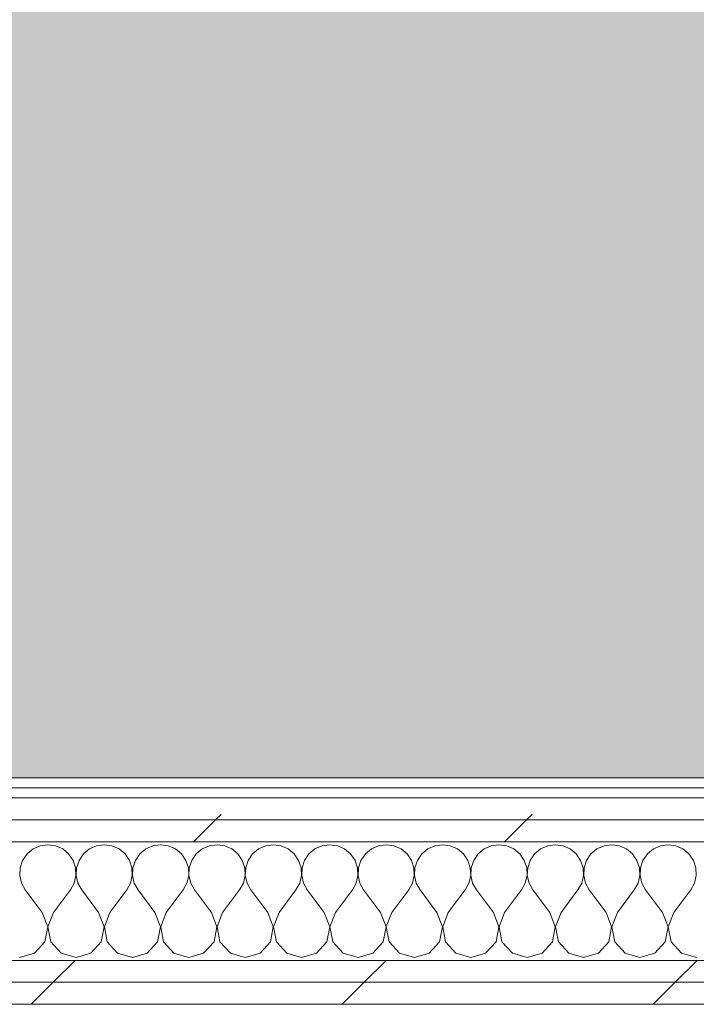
# Model space of a CAD drawing. Header units: millimetres. Extents: x -30280 to 19093, y -19284 to 4746.
# Tile 156 of 256: x -6783 to -6383, y -17072 to -16490. Entities that reach past the tile are written whole.
import ezdxf

# ---------------------------------------------------------------- set-up
doc = ezdxf.new("R2010")
doc.units = ezdxf.units.MM
doc.header["$MEASUREMENT"] = 0
doc.linetypes.add('Wipeout_Contour', pattern=[1000, 0, -1000])
doc.layers.add('Nuevo_07_CR_Cel Ras pladur', color=7, linetype='Continuous')
doc.layers.add('Nuevo_08_E_Envans secs', color=7, linetype='Continuous')
for name, color, linetype, lineweight, true_color in [('Nuevo_07_CR_Cel Ras pladur_Pluma_Nº__102', 7, 'Continuous', 5, 0xcccccc), ('Nuevo_08_E_Envans secs_Pluma_Nº__102', 7, 'Continuous', 5, 0xcccccc), ('Nuevo_08_E_Envans secs_Pluma_Nº__171', 171, 'Continuous', 13, 0xaaaaff), ('Nuevo_08_E_Envans secs_Pluma_Nº__177', 7, 'Continuous', 15, 0xf7e046)]:
    doc.layers.add(name, color=color, linetype=linetype, lineweight=lineweight, true_color=true_color)
doc.layers.add('Nuevo_08_E_Envans secs_Pluma_Nº__1', color=7, linetype='Continuous', lineweight=5)
pattern_1 = [(45, (0, 0), (-183.8478, 183.8478), [195, -65]), (45, (7e-14, 183.85), (-183.8478, 183.8478), [195, -65])]

# ---------------------------------------------------------------- blocks, each defined once
blk = doc.blocks.new('Forjado_6_1', base_point=(-13089.3, -16963.7))
at = {"layer": 'Nuevo_07_CR_Cel Ras pladur_Pluma_Nº__102', "linetype": 'Continuous', "lineweight": 0, "true_color": 0x333333}
h = blk.add_hatch(color=250, dxfattribs=at)
h.paths.add_polyline_path([(-13089.3, -16963.7), (-12936.6, -16963.7), (-12936.6, -16660.98), (-12309.19, -16660.98), (-12309.19, -16937.98), (-7420.89, -16937.98), (-7420.89, -16580.98), (-6964.89, -16580.98), (-6964.89, -16937.98), (-3950.4, -16937.98), (-3949.3, -15453.52), (-13089.3, -15430.87)])
h.paths.add_polyline_path([(-12719.58, -15874.06), (-4319.58, -15874.06), (-4319.58, -16474.06), (-12719.58, -16474.06)], flags=0)
at = {"layer": 'Nuevo_07_CR_Cel Ras pladur_Pluma_Nº__102', "color": 254, "linetype": 'Continuous', "lineweight": 5, "true_color": 0xcccccc, "flags": 128}
blk.add_lwpolyline([(-13089.3, -16963.7), (-12936.6, -16963.7), (-12936.6, -16660.98), (-12309.19, -16660.98), (-12309.19, -16937.98), (-7420.89, -16937.98), (-7420.89, -16580.98), (-6964.89, -16580.98), (-6964.89, -16937.98), (-3950.4, -16937.98), (-3949.3, -15453.52), (-13089.3, -15430.87)], close=True, dxfattribs=at)
blk = doc.blocks.new('*X443')
at = {"layer": 'Nuevo_08_E_Envans secs_Pluma_Nº__102', "color": 254, "linetype": 'Continuous', "lineweight": 5, "true_color": 0xcccccc}
for p, q in [((-6775.43, -16980.13), (-6778.97, -16983.07)), ((-6771.22, -16978.28), (-6775.43, -16980.13)), ((-6766.67, -16977.64), (-6771.22, -16978.28)), ((-6762.11, -16978.28), (-6766.67, -16977.64)), ((-6757.9, -16980.13), (-6762.11, -16978.28)), ((-6754.36, -16983.07), (-6757.9, -16980.13)), ((-6742.1, -16980.13), (-6745.64, -16983.07)), ((-6737.89, -16978.28), (-6742.1, -16980.13)), ((-6733.33, -16977.64), (-6737.89, -16978.28)), ((-6728.78, -16978.28), (-6733.33, -16977.64)), ((-6724.57, -16980.13), (-6728.78, -16978.28)), ((-6721.03, -16983.07), (-6724.57, -16980.13)), ((-6708.76, -16980.13), (-6712.3, -16983.07)), ((-6704.55, -16978.28), (-6708.76, -16980.13)), ((-6700, -16977.64), (-6704.55, -16978.28)), ((-6695.45, -16978.28), (-6700, -16977.64)), ((-6691.24, -16980.13), (-6695.45, -16978.28)), ((-6687.7, -16983.07), (-6691.24, -16980.13)), ((-6675.43, -16980.13), (-6678.97, -16983.07)), ((-6671.22, -16978.28), (-6675.43, -16980.13)), ((-6666.67, -16977.64), (-6671.22, -16978.28)), ((-6662.11, -16978.28), (-6666.67, -16977.64)), ((-6657.9, -16980.13), (-6662.11, -16978.28)), ((-6654.36, -16983.07), (-6657.9, -16980.13)), ((-6642.1, -16980.13), (-6645.64, -16983.07)), ((-6637.89, -16978.28), (-6642.1, -16980.13)), ((-6633.33, -16977.64), (-6637.89, -16978.28)), ((-6628.78, -16978.28), (-6633.33, -16977.64)), ((-6624.57, -16980.13), (-6628.78, -16978.28)), ((-6621.03, -16983.07), (-6624.57, -16980.13)), ((-6608.76, -16980.13), (-6612.3, -16983.07)), ((-6604.55, -16978.28), (-6608.76, -16980.13)), ((-6600, -16977.64), (-6604.55, -16978.28)), ((-6595.45, -16978.28), (-6600, -16977.64)), ((-6591.24, -16980.13), (-6595.45, -16978.28)), ((-6587.7, -16983.07), (-6591.24, -16980.13)), ((-6575.43, -16980.13), (-6578.97, -16983.07)), ((-6571.22, -16978.28), (-6575.43, -16980.13)), ((-6566.67, -16977.64), (-6571.22, -16978.28)), ((-6562.11, -16978.28), (-6566.67, -16977.64)), ((-6557.9, -16980.13), (-6562.11, -16978.28)), ((-6554.36, -16983.07), (-6557.9, -16980.13)), ((-6542.1, -16980.13), (-6545.64, -16983.07)), ((-6537.89, -16978.28), (-6542.1, -16980.13)), ((-6533.33, -16977.64), (-6537.89, -16978.28)), ((-6528.78, -16978.28), (-6533.33, -16977.64)), ((-6524.57, -16980.13), (-6528.78, -16978.28)), ((-6521.03, -16983.07), (-6524.57, -16980.13)), ((-6508.76, -16980.13), (-6512.3, -16983.07)), ((-6504.55, -16978.28), (-6508.76, -16980.13)), ((-6500, -16977.64), (-6504.55, -16978.28)), ((-6495.45, -16978.28), (-6500, -16977.64)), ((-6491.24, -16980.13), (-6495.45, -16978.28)), ((-6487.7, -16983.07), (-6491.24, -16980.13)), ((-6475.43, -16980.13), (-6478.97, -16983.07)), ((-6471.22, -16978.28), (-6475.43, -16980.13)), ((-6466.67, -16977.64), (-6471.22, -16978.28)), ((-6462.11, -16978.28), (-6466.67, -16977.64)), ((-6457.9, -16980.13), (-6462.11, -16978.28)), ((-6454.36, -16983.07), (-6457.9, -16980.13)), ((-6442.1, -16980.13), (-6445.64, -16983.07)), ((-6437.89, -16978.28), (-6442.1, -16980.13)), ((-6433.33, -16977.64), (-6437.89, -16978.28)), ((-6428.78, -16978.28), (-6433.33, -16977.64)), ((-6424.57, -16980.13), (-6428.78, -16978.28)), ((-6421.03, -16983.07), (-6424.57, -16980.13)), ((-6408.76, -16980.13), (-6412.3, -16983.07)), ((-6404.55, -16978.28), (-6408.76, -16980.13)), ((-6400, -16977.64), (-6404.55, -16978.28)), ((-6395.45, -16978.28), (-6400, -16977.64)), ((-6391.24, -16980.13), (-6395.45, -16978.28)), ((-6387.7, -16983.07), (-6391.24, -16980.13)), ((-6781.57, -16986.86), (-6783.04, -16991.21)), ((-6778.97, -16983.07), (-6781.57, -16986.86)), ((-6751.76, -16986.86), (-6754.36, -16983.07)), ((-6750.29, -16991.21), (-6751.76, -16986.86)), ((-6748.24, -16986.86), (-6749.71, -16991.21)), ((-6745.64, -16983.07), (-6748.24, -16986.86)), ((-6718.43, -16986.86), (-6721.03, -16983.07)), ((-6716.96, -16991.21), (-6718.43, -16986.86)), ((-6714.91, -16986.86), (-6716.38, -16991.21)), ((-6712.3, -16983.07), (-6714.91, -16986.86)), ((-6685.09, -16986.86), (-6687.7, -16983.07)), ((-6683.62, -16991.21), (-6685.09, -16986.86)), ((-6681.57, -16986.86), (-6683.04, -16991.21)), ((-6678.97, -16983.07), (-6681.57, -16986.86)), ((-6651.76, -16986.86), (-6654.36, -16983.07)), ((-6650.29, -16991.21), (-6651.76, -16986.86)), ((-6648.24, -16986.86), (-6649.71, -16991.21)), ((-6645.64, -16983.07), (-6648.24, -16986.86)), ((-6618.43, -16986.86), (-6621.03, -16983.07)), ((-6616.96, -16991.21), (-6618.43, -16986.86)), ((-6614.91, -16986.86), (-6616.38, -16991.21)), ((-6612.3, -16983.07), (-6614.91, -16986.86)), ((-6585.09, -16986.86), (-6587.7, -16983.07)), ((-6583.62, -16991.21), (-6585.09, -16986.86)), ((-6581.57, -16986.86), (-6583.04, -16991.21)), ((-6578.97, -16983.07), (-6581.57, -16986.86)), ((-6551.76, -16986.86), (-6554.36, -16983.07)), ((-6550.29, -16991.21), (-6551.76, -16986.86)), ((-6548.24, -16986.86), (-6549.71, -16991.21)), ((-6545.64, -16983.07), (-6548.24, -16986.86)), ((-6518.43, -16986.86), (-6521.03, -16983.07)), ((-6516.96, -16991.21), (-6518.43, -16986.86)), ((-6514.91, -16986.86), (-6516.38, -16991.21)), ((-6512.3, -16983.07), (-6514.91, -16986.86)), ((-6485.09, -16986.86), (-6487.7, -16983.07)), ((-6483.62, -16991.21), (-6485.09, -16986.86)), ((-6481.57, -16986.86), (-6483.04, -16991.21)), ((-6478.97, -16983.07), (-6481.57, -16986.86)), ((-6451.76, -16986.86), (-6454.36, -16983.07)), ((-6450.29, -16991.21), (-6451.76, -16986.86)), ((-6448.24, -16986.86), (-6449.71, -16991.21)), ((-6445.64, -16983.07), (-6448.24, -16986.86)), ((-6418.43, -16986.86), (-6421.03, -16983.07)), ((-6416.96, -16991.21), (-6418.43, -16986.86)), ((-6414.91, -16986.86), (-6416.38, -16991.21)), ((-6412.3, -16983.07), (-6414.91, -16986.86)), ((-6385.09, -16986.86), (-6387.7, -16983.07)), ((-6383.62, -16991.21), (-6385.09, -16986.86)), ((-6783.04, -16991.21), (-6783.27, -16995.81)), ((-6750.07, -16995.81), (-6750.29, -16991.21)), ((-6749.71, -16991.21), (-6749.93, -16995.81)), ((-6716.73, -16995.81), (-6716.96, -16991.21)), ((-6716.38, -16991.21), (-6716.6, -16995.81)), ((-6683.4, -16995.81), (-6683.62, -16991.21)), ((-6683.04, -16991.21), (-6683.27, -16995.81)), ((-6650.07, -16995.81), (-6650.29, -16991.21)), ((-6649.71, -16991.21), (-6649.93, -16995.81)), ((-6616.73, -16995.81), (-6616.96, -16991.21)), ((-6616.38, -16991.21), (-6616.6, -16995.81)), ((-6583.4, -16995.81), (-6583.62, -16991.21)), ((-6583.04, -16991.21), (-6583.27, -16995.81)), ((-6550.07, -16995.81), (-6550.29, -16991.21)), ((-6549.71, -16991.21), (-6549.93, -16995.81)), ((-6516.73, -16995.81), (-6516.96, -16991.21)), ((-6516.38, -16991.21), (-6516.6, -16995.81)), ((-6483.4, -16995.81), (-6483.62, -16991.21)), ((-6483.04, -16991.21), (-6483.27, -16995.81)), ((-6450.07, -16995.81), (-6450.29, -16991.21)), ((-6449.71, -16991.21), (-6449.93, -16995.81)), ((-6416.73, -16995.81), (-6416.96, -16991.21)), ((-6416.38, -16991.21), (-6416.6, -16995.81)), ((-6383.4, -16995.81), (-6383.62, -16991.21)), ((-6783.27, -16995.81), (-6782.23, -17000.28)), ((-6751.11, -17000.28), (-6750.07, -16995.81)), ((-6749.93, -16995.81), (-6748.89, -17000.28)), ((-6717.77, -17000.28), (-6716.73, -16995.81)), ((-6716.6, -16995.81), (-6715.56, -17000.28)), ((-6684.44, -17000.28), (-6683.4, -16995.81)), ((-6683.27, -16995.81), (-6682.23, -17000.28)), ((-6651.11, -17000.28), (-6650.07, -16995.81)), ((-6649.93, -16995.81), (-6648.89, -17000.28)), ((-6617.77, -17000.28), (-6616.73, -16995.81)), ((-6616.6, -16995.81), (-6615.56, -17000.28)), ((-6584.44, -17000.28), (-6583.4, -16995.81)), ((-6583.27, -16995.81), (-6582.23, -17000.28)), ((-6551.11, -17000.28), (-6550.07, -16995.81)), ((-6549.93, -16995.81), (-6548.89, -17000.28)), ((-6517.77, -17000.28), (-6516.73, -16995.81)), ((-6516.6, -16995.81), (-6515.56, -17000.28)), ((-6484.44, -17000.28), (-6483.4, -16995.81)), ((-6483.27, -16995.81), (-6482.23, -17000.28)), ((-6451.11, -17000.28), (-6450.07, -16995.81)), ((-6449.93, -16995.81), (-6448.89, -17000.28)), ((-6417.77, -17000.28), (-6416.73, -16995.81)), ((-6416.6, -16995.81), (-6415.56, -17000.28)), ((-6384.44, -17000.28), (-6383.4, -16995.81)), ((-6782.23, -17000.28), (-6780, -17004.31)), ((-6770, -17017.64), (-6780, -17004.31)), ((-6763.33, -17017.64), (-6753.33, -17004.31)), ((-6753.33, -17004.31), (-6751.11, -17000.28)), ((-6748.89, -17000.28), (-6746.67, -17004.31)), ((-6736.67, -17017.64), (-6746.67, -17004.31)), ((-6730, -17017.64), (-6720, -17004.31)), ((-6720, -17004.31), (-6717.77, -17000.28)), ((-6715.56, -17000.28), (-6713.33, -17004.31)), ((-6703.33, -17017.64), (-6713.33, -17004.31)), ((-6696.67, -17017.64), (-6686.67, -17004.31)), ((-6686.67, -17004.31), (-6684.44, -17000.28)), ((-6682.23, -17000.28), (-6680, -17004.31)), ((-6670, -17017.64), (-6680, -17004.31)), ((-6663.33, -17017.64), (-6653.33, -17004.31)), ((-6653.33, -17004.31), (-6651.11, -17000.28)), ((-6648.89, -17000.28), (-6646.67, -17004.31)), ((-6636.67, -17017.64), (-6646.67, -17004.31)), ((-6630, -17017.64), (-6620, -17004.31)), ((-6620, -17004.31), (-6617.77, -17000.28)), ((-6615.56, -17000.28), (-6613.33, -17004.31)), ((-6603.33, -17017.64), (-6613.33, -17004.31)), ((-6596.67, -17017.64), (-6586.67, -17004.31)), ((-6586.67, -17004.31), (-6584.44, -17000.28)), ((-6582.23, -17000.28), (-6580, -17004.31)), ((-6570, -17017.64), (-6580, -17004.31)), ((-6563.33, -17017.64), (-6553.33, -17004.31)), ((-6553.33, -17004.31), (-6551.11, -17000.28)), ((-6548.89, -17000.28), (-6546.67, -17004.31)), ((-6536.67, -17017.64), (-6546.67, -17004.31)), ((-6530, -17017.64), (-6520, -17004.31)), ((-6520, -17004.31), (-6517.77, -17000.28)), ((-6515.56, -17000.28), (-6513.33, -17004.31)), ((-6503.33, -17017.64), (-6513.33, -17004.31)), ((-6496.67, -17017.64), (-6486.67, -17004.31)), ((-6486.67, -17004.31), (-6484.44, -17000.28)), ((-6482.23, -17000.28), (-6480, -17004.31)), ((-6470, -17017.64), (-6480, -17004.31)), ((-6463.33, -17017.64), (-6453.33, -17004.31)), ((-6453.33, -17004.31), (-6451.11, -17000.28)), ((-6448.89, -17000.28), (-6446.67, -17004.31)), ((-6436.67, -17017.64), (-6446.67, -17004.31)), ((-6430, -17017.64), (-6420, -17004.31)), ((-6420, -17004.31), (-6417.77, -17000.28)), ((-6415.56, -17000.28), (-6413.33, -17004.31)), ((-6403.33, -17017.64), (-6413.33, -17004.31)), ((-6396.67, -17017.64), (-6386.67, -17004.31)), ((-6386.67, -17004.31), (-6384.44, -17000.28)), ((-6766.73, -17026.15), (-6770, -17017.64)), ((-6763.33, -17017.64), (-6766.6, -17026.15)), ((-6733.4, -17026.15), (-6736.67, -17017.64)), ((-6730, -17017.64), (-6733.27, -17026.15)), ((-6700.07, -17026.15), (-6703.33, -17017.64)), ((-6696.67, -17017.64), (-6699.93, -17026.15)), ((-6666.73, -17026.15), (-6670, -17017.64)), ((-6663.33, -17017.64), (-6666.6, -17026.15)), ((-6633.4, -17026.15), (-6636.67, -17017.64)), ((-6630, -17017.64), (-6633.27, -17026.15)), ((-6600.07, -17026.15), (-6603.33, -17017.64)), ((-6596.67, -17017.64), (-6599.93, -17026.15)), ((-6566.73, -17026.15), (-6570, -17017.64)), ((-6563.33, -17017.64), (-6566.6, -17026.15)), ((-6533.4, -17026.15), (-6536.67, -17017.64)), ((-6530, -17017.64), (-6533.27, -17026.15)), ((-6500.07, -17026.15), (-6503.33, -17017.64)), ((-6496.67, -17017.64), (-6499.93, -17026.15)), ((-6466.73, -17026.15), (-6470, -17017.64)), ((-6463.33, -17017.64), (-6466.6, -17026.15)), ((-6433.4, -17026.15), (-6436.67, -17017.64)), ((-6430, -17017.64), (-6433.27, -17026.15)), ((-6400.07, -17026.15), (-6403.33, -17017.64)), ((-6396.67, -17017.64), (-6399.93, -17026.15)), ((-6768.43, -17035.1), (-6766.73, -17026.15)), ((-6766.6, -17026.15), (-6764.91, -17035.1)), ((-6735.09, -17035.1), (-6733.4, -17026.15)), ((-6733.27, -17026.15), (-6731.57, -17035.1)), ((-6701.76, -17035.1), (-6700.07, -17026.15)), ((-6699.93, -17026.15), (-6698.24, -17035.1)), ((-6668.43, -17035.1), (-6666.73, -17026.15)), ((-6666.6, -17026.15), (-6664.91, -17035.1)), ((-6635.09, -17035.1), (-6633.4, -17026.15)), ((-6633.27, -17026.15), (-6631.57, -17035.1)), ((-6601.76, -17035.1), (-6600.07, -17026.15)), ((-6599.93, -17026.15), (-6598.24, -17035.1)), ((-6568.43, -17035.1), (-6566.73, -17026.15)), ((-6566.6, -17026.15), (-6564.91, -17035.1)), ((-6535.09, -17035.1), (-6533.4, -17026.15)), ((-6533.27, -17026.15), (-6531.57, -17035.1)), ((-6501.76, -17035.1), (-6500.07, -17026.15)), ((-6499.93, -17026.15), (-6498.24, -17035.1)), ((-6468.43, -17035.1), (-6466.73, -17026.15)), ((-6466.6, -17026.15), (-6464.91, -17035.1)), ((-6435.09, -17035.1), (-6433.4, -17026.15)), ((-6433.27, -17026.15), (-6431.57, -17035.1)), ((-6401.76, -17035.1), (-6400.07, -17026.15)), ((-6399.93, -17026.15), (-6398.24, -17035.1)), ((-6774.57, -17041.82), (-6768.43, -17035.1)), ((-6764.91, -17035.1), (-6758.76, -17041.82)), ((-6741.24, -17041.82), (-6735.09, -17035.1)), ((-6731.57, -17035.1), (-6725.43, -17041.82)), ((-6707.9, -17041.82), (-6701.76, -17035.1)), ((-6698.24, -17035.1), (-6692.1, -17041.82)), ((-6674.57, -17041.82), (-6668.43, -17035.1)), ((-6664.91, -17035.1), (-6658.76, -17041.82)), ((-6641.24, -17041.82), (-6635.09, -17035.1)), ((-6631.57, -17035.1), (-6625.43, -17041.82)), ((-6607.9, -17041.82), (-6601.76, -17035.1)), ((-6598.24, -17035.1), (-6592.1, -17041.82)), ((-6574.57, -17041.82), (-6568.43, -17035.1)), ((-6564.91, -17035.1), (-6558.76, -17041.82)), ((-6541.24, -17041.82), (-6535.09, -17035.1)), ((-6531.57, -17035.1), (-6525.43, -17041.82)), ((-6507.9, -17041.82), (-6501.76, -17035.1)), ((-6498.24, -17035.1), (-6492.1, -17041.82)), ((-6474.57, -17041.82), (-6468.43, -17035.1)), ((-6464.91, -17035.1), (-6458.76, -17041.82)), ((-6441.24, -17041.82), (-6435.09, -17035.1)), ((-6431.57, -17035.1), (-6425.43, -17041.82)), ((-6407.9, -17041.82), (-6401.76, -17035.1)), ((-6398.24, -17035.1), (-6392.1, -17041.82)), ((-6783.33, -17044.31), (-6774.57, -17041.82)), ((-6758.76, -17041.82), (-6750, -17044.31)), ((-6750, -17044.31), (-6741.24, -17041.82)), ((-6725.43, -17041.82), (-6716.67, -17044.31)), ((-6716.67, -17044.31), (-6707.9, -17041.82)), ((-6692.1, -17041.82), (-6683.33, -17044.31)), ((-6683.33, -17044.31), (-6674.57, -17041.82)), ((-6658.76, -17041.82), (-6650, -17044.31)), ((-6650, -17044.31), (-6641.24, -17041.82)), ((-6625.43, -17041.82), (-6616.67, -17044.31)), ((-6616.67, -17044.31), (-6607.9, -17041.82)), ((-6592.1, -17041.82), (-6583.33, -17044.31)), ((-6583.33, -17044.31), (-6574.57, -17041.82)), ((-6558.76, -17041.82), (-6550, -17044.31)), ((-6550, -17044.31), (-6541.24, -17041.82)), ((-6525.43, -17041.82), (-6516.67, -17044.31)), ((-6516.67, -17044.31), (-6507.9, -17041.82)), ((-6492.1, -17041.82), (-6483.33, -17044.31)), ((-6483.33, -17044.31), (-6474.57, -17041.82)), ((-6458.76, -17041.82), (-6450, -17044.31)), ((-6450, -17044.31), (-6441.24, -17041.82)), ((-6425.43, -17041.82), (-6416.67, -17044.31)), ((-6416.67, -17044.31), (-6407.9, -17041.82)), ((-6392.1, -17041.82), (-6383.33, -17044.31))]:
    blk.add_line(p, q, dxfattribs=at)
blk = doc.blocks.new('Muro_63_1', base_point=(-18974.61, -17083.98))
at = {"color": 254, "linetype": 'Wipeout_Contour', "lineweight": 0, "ltscale": 71376.143295}
blk.add_wipeout([(-6964.89, -16943.98), (-3842.41, -16943.98), (-3842.41, -16937.98), (-6964.89, -16937.98)], dxfattribs=at).dxf.layer = 'Nuevo_08_E_Envans secs'
at = {"color": 254, "linetype": 'Wipeout_Contour', "lineweight": 0, "ltscale": 71889.621763}
blk.add_wipeout([(-7017.89, -17071.98), (-3842.41, -17071.98), (-3842.41, -17058.98), (-7017.89, -17058.98)], dxfattribs=at).dxf.layer = 'Nuevo_08_E_Envans secs'
at = {"layer": 'Nuevo_08_E_Envans secs_Pluma_Nº__171', "linetype": 'Continuous', "lineweight": 13, "true_color": 0xaaaaff}
h = blk.add_hatch(dxfattribs=at)
h.set_pattern_fill('Panellat_HPL_0001', color=161, style=0, pattern_type=2)
h.set_pattern_definition(pattern_1)
h.paths.add_polyline_path([(-6964.89, -16943.98), (-3842.41, -16943.98), (-3842.41, -16937.98), (-6964.89, -16937.98)])
at = {"layer": 'Nuevo_08_E_Envans secs_Pluma_Nº__177', "linetype": 'Continuous', "lineweight": 15, "true_color": 0xf7e046}
h = blk.add_hatch(dxfattribs=at)
h.set_pattern_fill('Panellat_HPL_0001', color=53, style=0, pattern_type=2)
h.set_pattern_definition(pattern_1)
h.paths.add_polyline_path([(-7017.89, -17071.98), (-3842.41, -17071.98), (-3842.41, -17058.98), (-7017.89, -17058.98)])
at = {"layer": 'Nuevo_08_E_Envans secs_Pluma_Nº__1', "color": 7, "linetype": 'Continuous', "lineweight": 5}
for p, q in [((-6964.89, -16943.98), (-3842.41, -16943.98)), ((-7017.89, -17071.98), (-3842.41, -17071.98))]:
    blk.add_line(p, q, dxfattribs=at)
at = {"layer": 'Nuevo_08_E_Envans secs_Pluma_Nº__1', "color": 7, "linetype": 'Continuous', "lineweight": 5, "flags": 128}
blk.add_lwpolyline([(-3842.41, -16937.98), (-6964.89, -16937.98)], dxfattribs=at)
at = {"color": 254, "linetype": 'Wipeout_Contour', "lineweight": 0, "ltscale": 71840.211947}
blk.add_wipeout([(-7017.89, -17058.98), (-3842.41, -17058.98), (-3842.41, -17045.98), (-7017.89, -17045.98)], dxfattribs=at).dxf.layer = 'Nuevo_08_E_Envans secs'
at = {"layer": 'Nuevo_08_E_Envans secs_Pluma_Nº__177', "linetype": 'Continuous', "lineweight": 15, "true_color": 0xf7e046}
h = blk.add_hatch(dxfattribs=at)
h.set_pattern_fill('Panellat_HPL_0001', color=53, style=0, pattern_type=2)
h.set_pattern_definition(pattern_1)
h.paths.add_polyline_path([(-7017.89, -17058.98), (-3842.41, -17058.98), (-3842.41, -17045.98), (-7017.89, -17045.98)])
at = {"layer": 'Nuevo_08_E_Envans secs_Pluma_Nº__1', "color": 7, "linetype": 'Continuous', "lineweight": 5}
for p, q in [((-6989.89, -17045.98), (-3842.41, -17045.98)), ((-7017.89, -17058.98), (-3842.41, -17058.98))]:
    blk.add_line(p, q, dxfattribs=at)
at = {"layer": 'Nuevo_08_E_Envans secs', "color": 7, "lineweight": 20}
blk.add_blockref('*X443', (0, 0), dxfattribs=at)
at = {"color": 254, "linetype": 'Wipeout_Contour', "lineweight": 0, "ltscale": 71503.472576}
blk.add_wipeout([(-6989.89, -16975.98), (-3842.41, -16975.98), (-3842.41, -16962.98), (-6989.89, -16962.98)], dxfattribs=at).dxf.layer = 'Nuevo_08_E_Envans secs'
at = {"layer": 'Nuevo_08_E_Envans secs_Pluma_Nº__177', "linetype": 'Continuous', "lineweight": 15, "true_color": 0xf7e046}
h = blk.add_hatch(dxfattribs=at)
h.set_pattern_fill('Panellat_HPL_0001', color=53, style=0, pattern_type=2)
h.set_pattern_definition(pattern_1)
h.paths.add_polyline_path([(-6989.89, -16975.98), (-3842.41, -16975.98), (-3842.41, -16962.98), (-6989.89, -16962.98)])
at = {"layer": 'Nuevo_08_E_Envans secs_Pluma_Nº__1', "color": 7, "linetype": 'Continuous', "lineweight": 5}
blk.add_line((-6989.89, -16975.98), (-3842.41, -16975.98), dxfattribs=at)
at = {"color": 254, "linetype": 'Wipeout_Contour', "lineweight": 0, "ltscale": 71444.175017}
blk.add_wipeout([(-6976.89, -16962.98), (-3842.41, -16962.98), (-3842.41, -16949.98), (-6976.89, -16949.98)], dxfattribs=at).dxf.layer = 'Nuevo_08_E_Envans secs'
at = {"layer": 'Nuevo_08_E_Envans secs_Pluma_Nº__177', "linetype": 'Continuous', "lineweight": 15, "true_color": 0xf7e046}
h = blk.add_hatch(dxfattribs=at)
h.set_pattern_fill('Panellat_HPL_0001', color=53, style=0, pattern_type=2)
h.set_pattern_definition(pattern_1)
h.paths.add_polyline_path([(-6976.89, -16962.98), (-3842.41, -16962.98), (-3842.41, -16949.98), (-6976.89, -16949.98)])
at = {"layer": 'Nuevo_08_E_Envans secs_Pluma_Nº__1', "color": 7, "linetype": 'Continuous', "lineweight": 5}
for p, q in [((-6970.89, -16949.98), (-3842.41, -16949.98)), ((-6976.89, -16962.98), (-3842.41, -16962.98))]:
    blk.add_line(p, q, dxfattribs=at)

msp = doc.modelspace()

# ---------------------------------------------------------------- block references
at = {"layer": 'Nuevo_07_CR_Cel Ras pladur', "color": 254, "linetype": 'Continuous', "lineweight": 5, "true_color": 0xcccccc}
msp.add_blockref('Forjado_6_1', (-13089.3, -16963.7), dxfattribs=at)

# ---------------------------------------------------------------- next in the draw order: block references
at = {"layer": 'Nuevo_08_E_Envans secs', "color": 7, "lineweight": 20}
msp.add_blockref('Muro_63_1', (-18974.61, -17083.98), dxfattribs=at)

doc.saveas('drawing.dxf')
